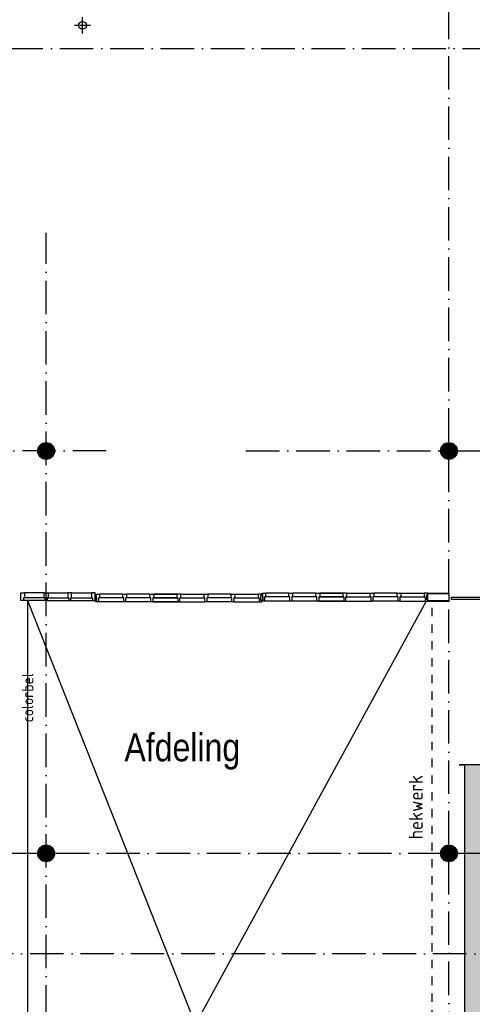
# Model space of a CAD drawing. Header units: millimetres. Extents: x 84333 to 241285, y -2244 to 84291.
# Tile 47 of 74: x 173646 to 181735, y 47876 to 65492. Entities that reach past the tile are written whole.
import ezdxf
from ezdxf.enums import TextEntityAlignment as Align

# ---------------------------------------------------------------- set-up
doc = ezdxf.new("R2010")
doc.units = ezdxf.units.MM
doc.header["$LTSCALE"] = 100
doc.linetypes.add('DASHDOT', pattern=[9, 6, -1.5, 0, -1.5])
doc.linetypes.add('DASHED', pattern=[3, 1.5, -1.5])
for name, color, linetype in [('AFDELING', 4, 'CONTINUOUS'), ('AL$1----_TEKST', 7, 'CONTINUOUS'), ('AL$7----_STRAMIEN', 1, 'DASHDOT'), ('AL22----_BINNENWAND', 7, 'CONTINUOUS'), ('AL23----_VLOEREN', 4, 'CONTINUOUS'), ('AL28----_KONSTRUKTIE', 3, 'CONTINUOUS'), ('AL31----_BUITENKOZ', 7, 'CONTINUOUS'), ('AL32----_BINNENKOZ', 7, 'CONTINUOUS'), ('AL34----_BALUSTRADES', 4, 'DASHED'), ('ALXAA---_GEWBETON', 12, 'CONTINUOUS'), ('BL$4----', 7, 'CONTINUOUS'), ('EL6441--_DATACOM', 3, 'CONTINUOUS'), ('KABELGGOOT1', 8, 'CONTINUOUS'), ('MV-BINNENBESTRATING', 1, 'CONTINUOUS'), ('MV-STAALKOLOM', 1, 'CONTINUOUS')]:
    doc.layers.add(name, color=color, linetype=linetype)
doc.styles.get("Standard").update_dxf_attribs({"font": 'iso.shx'})
doc.styles.add('TECHNIC', font='technic_.ttf')

# ---------------------------------------------------------------- blocks, each defined once
blk = doc.blocks.new('A$C13e6995e')
at = {"layer": 'KABELGGOOT1'}
h = blk.add_hatch(dxfattribs=at)
h.set_pattern_fill('DOTS', color=256, scale=40, style=0)
h.set_pattern_definition([(8e-14, (39793.956, 199192.7), (31.75, 63.5), [0, -63.5])])
h.paths.add_polyline_path([(97665, 44809), (97740, 44884), (100013, 44884), (100013, 45284), (97739, 45284), (97665, 45359), (97665, 53930), (97739, 54005), (106079, 54005), (106154, 53930), (106154, 49547), (106079, 49472), (104732, 49472), (104732, 49072), (106554, 49072), (106555, 54406), (97265, 54406), (97265, 38306), (97196, 38231), (93788, 38231), (93788, 37831), (97665, 37831)])
at = {"layer": 'AL$7----_STRAMIEN'}
blk.add_line((87328, 67220), (115772, 67220), dxfattribs=at)
at = {"layer": 'AL$7----_STRAMIEN', "color": 1}
for p, q in [((89785, 9360), (89785, 63920)), ((90860, 60023), (54906, 60023)), ((93356, 60020), (107416, 60020)), ((152664, 52820), (49978, 52820)), ((152204, 51020), (4612, 51020))]:
    blk.add_line(p, q, dxfattribs=at)
blk.add_lwpolyline([(96985, 43082), (96985, 79257)], dxfattribs=at)
at = {"layer": 'AL22----_BINNENWAND', "color": 8}
for p, q in [((96608, 57326), (96608, 57476)), ((96608, 57476), (96985, 57476)), ((96985, 57476), (96985, 57326)), ((89455, 44729), (89455, 57338)), ((96985, 57326), (96608, 57326))]:
    blk.add_line(p, q, dxfattribs=at)
at = {"layer": 'AL22----_BINNENWAND', "color": 8, "linetype": 'Continuous'}
for p, q in [((96985, 57461), (96608, 57461)), ((96985, 57341), (96608, 57341))]:
    blk.add_line(p, q, dxfattribs=at)
at = {"layer": 'AL23----_VLOEREN', "color": 8}
for p, q in [((93011, 48364), (89455, 57338)), ((89455, 44270), (96585, 57338))]:
    blk.add_line(p, q, dxfattribs=at)
at = {"layer": 'AL28----_KONSTRUKTIE', "color": 8}
for centre in [(89785, 60020), (96985, 60020), (89785, 52820), (96985, 52820)]:
    blk.add_circle(centre, 150, dxfattribs=at)
at = {"layer": 'AL31----_BUITENKOZ', "color": 8, "linetype": 'Continuous'}
for p, q in [((97030, 57364), (97030, 57405)), ((97030, 57405), (97971, 57405)), ((97971, 57364), (97030, 57364))]:
    blk.add_line(p, q, dxfattribs=at)
at = {"layer": 'AL32----_BINNENKOZ', "color": 8}
for p, q in [((89330, 57459), (89330, 57482)), ((89330, 57482), (89397, 57482)), ((89330, 57367), (89330, 57459)), ((89330, 57459), (89330, 57459)), ((89752, 57482), (89397, 57482)), ((89397, 57482), (89397, 57394)), ((89752, 57394), (89752, 57482)), ((89752, 57482), (89819, 57482)), ((89819, 57482), (89819, 57394)), ((89819, 57482), (90174, 57482)), ((90241, 57482), (90174, 57482)), ((90174, 57482), (90174, 57394)), ((90241, 57394), (90241, 57482)), ((90241, 57482), (90596, 57482)), ((90663, 57482), (90596, 57482)), ((90596, 57482), (90596, 57394)), ((90663, 57460), (90663, 57482)), ((90663, 57368), (90663, 57460)), ((90663, 57460), (90663, 57460)), ((90672, 57435), (90672, 57457)), ((90672, 57457), (90739, 57457)), ((90688, 57435), (90672, 57435)), ((90688, 57343), (90688, 57435)), ((91156, 57457), (90739, 57457)), ((90739, 57457), (90739, 57394)), ((91156, 57394), (91156, 57457)), ((91156, 57457), (91223, 57457)), ((91223, 57457), (91223, 57394)), ((91640, 57457), (91223, 57457)), ((91640, 57457), (91223, 57457)), ((91640, 57394), (91640, 57457)), ((91640, 57457), (91707, 57457)), ((91707, 57457), (91707, 57394)), ((92123, 57457), (91707, 57457)), ((91707, 57457), (92123, 57457)), ((92123, 57457), (91707, 57457)), ((91707, 57457), (92123, 57457)), ((92190, 57457), (92123, 57457)), ((92123, 57457), (92123, 57394)), ((92190, 57394), (92190, 57457)), ((92190, 57457), (92607, 57457)), ((92190, 57457), (92607, 57457)), ((92607, 57394), (92607, 57457)), ((92607, 57457), (92674, 57457)), ((92674, 57457), (92674, 57394)), ((93090, 57457), (92674, 57457)), ((93090, 57457), (92674, 57457)), ((93090, 57394), (93090, 57457)), ((93090, 57457), (93157, 57457)), ((93157, 57457), (93157, 57394)), ((93157, 57457), (93573, 57457)), ((93157, 57457), (93573, 57457)), ((93640, 57457), (93573, 57457)), ((93573, 57457), (93573, 57394)), ((93624, 57343), (93624, 57435)), ((93624, 57435), (93640, 57435)), ((93640, 57451), (93640, 57473)), ((93640, 57473), (93707, 57473)), ((93640, 57435), (93640, 57457)), ((93656, 57451), (93640, 57451)), ((93656, 57359), (93656, 57451)), ((94124, 57473), (93707, 57473)), ((93707, 57473), (93707, 57410)), ((94124, 57410), (94124, 57473)), ((94124, 57473), (94191, 57473)), ((94608, 57473), (94191, 57473)), ((94608, 57473), (94191, 57473)), ((94191, 57473), (94191, 57410)), ((94608, 57410), (94608, 57473)), ((94608, 57473), (94675, 57473)), ((95091, 57473), (94675, 57473)), ((94675, 57473), (95091, 57473)), ((95091, 57473), (94675, 57473)), ((94675, 57473), (95091, 57473)), ((94675, 57473), (94675, 57410)), ((95158, 57473), (95091, 57473)), ((95091, 57473), (95091, 57410)), ((95158, 57473), (95575, 57473)), ((95158, 57410), (95158, 57473)), ((95158, 57473), (95575, 57473)), ((95575, 57410), (95575, 57473)), ((95575, 57473), (95642, 57473)), ((96058, 57473), (95642, 57473)), ((96058, 57473), (95642, 57473)), ((95642, 57473), (95642, 57410)), ((96058, 57410), (96058, 57473)), ((96058, 57473), (96125, 57473)), ((96125, 57473), (96541, 57473)), ((96125, 57473), (96541, 57473)), ((96125, 57473), (96125, 57410)), ((96608, 57473), (96541, 57473)), ((96541, 57473), (96541, 57410)), ((96592, 57359), (96592, 57451)), ((96592, 57451), (96608, 57451)), ((96608, 57451), (96608, 57473)), ((89330, 57343), (89330, 57367)), ((89330, 57367), (89330, 57367)), ((89380, 57343), (89330, 57343)), ((89397, 57394), (89380, 57394)), ((89380, 57394), (89380, 57343)), ((89769, 57343), (89380, 57343)), ((89752, 57394), (89397, 57394)), ((89769, 57394), (89752, 57394)), ((89769, 57343), (89769, 57394)), ((89802, 57343), (89769, 57343)), ((89802, 57343), (89769, 57343)), ((89819, 57394), (89802, 57394)), ((89802, 57394), (89802, 57343)), ((89802, 57343), (90191, 57343)), ((89819, 57394), (90174, 57394)), ((90174, 57394), (90191, 57394)), ((90191, 57394), (90191, 57343)), ((90191, 57343), (90224, 57343)), ((90191, 57343), (90224, 57343)), ((90224, 57343), (90224, 57394)), ((90224, 57394), (90241, 57394)), ((90224, 57343), (90613, 57343)), ((90241, 57394), (90596, 57394)), ((90596, 57394), (90613, 57394)), ((90613, 57394), (90613, 57343)), ((90613, 57343), (90663, 57343)), ((90663, 57343), (90663, 57368)), ((90663, 57368), (90663, 57368)), ((90672, 57318), (90672, 57343)), ((90672, 57343), (90688, 57343)), ((90722, 57318), (90672, 57318)), ((90722, 57318), (90722, 57394)), ((90739, 57394), (90722, 57394)), ((90722, 57394), (90722, 57318)), ((91173, 57318), (90722, 57318)), ((91156, 57394), (90739, 57394)), ((91173, 57394), (91156, 57394)), ((91173, 57318), (91173, 57394)), ((91206, 57318), (91173, 57318)), ((91223, 57394), (91206, 57394)), ((91206, 57394), (91206, 57318)), ((91657, 57318), (91206, 57318)), ((91640, 57394), (91223, 57394)), ((91657, 57394), (91640, 57394)), ((91657, 57318), (91657, 57394)), ((91690, 57318), (91657, 57318)), ((91707, 57394), (91690, 57394)), ((91690, 57394), (91690, 57318)), ((92140, 57318), (91690, 57318)), ((91690, 57318), (92140, 57318)), ((92123, 57394), (91707, 57394)), ((91707, 57394), (92123, 57394)), ((92123, 57394), (92140, 57394)), ((92140, 57394), (92140, 57318)), ((92140, 57318), (92173, 57318)), ((92173, 57318), (92173, 57394)), ((92173, 57394), (92190, 57394)), ((92173, 57318), (92624, 57318)), ((92190, 57394), (92607, 57394)), ((92624, 57394), (92607, 57394)), ((92624, 57318), (92624, 57394)), ((92657, 57318), (92624, 57318)), ((92674, 57394), (92657, 57394)), ((92657, 57394), (92657, 57318)), ((93107, 57318), (92657, 57318)), ((93090, 57394), (92674, 57394)), ((93107, 57394), (93090, 57394)), ((93107, 57318), (93107, 57394)), ((93140, 57318), (93107, 57318)), ((93157, 57394), (93140, 57394)), ((93140, 57394), (93140, 57318)), ((93140, 57318), (93590, 57318)), ((93157, 57394), (93573, 57394)), ((93573, 57394), (93590, 57394)), ((93590, 57394), (93590, 57318)), ((93590, 57318), (93640, 57318)), ((93640, 57343), (93624, 57343)), ((93640, 57334), (93640, 57359)), ((93640, 57359), (93656, 57359)), ((93640, 57318), (93640, 57343)), ((93690, 57334), (93640, 57334)), ((93690, 57334), (93690, 57410)), ((93707, 57410), (93690, 57410)), ((93690, 57410), (93690, 57334)), ((94141, 57334), (93690, 57334)), ((94124, 57410), (93707, 57410)), ((94141, 57410), (94124, 57410)), ((94141, 57334), (94141, 57410)), ((94174, 57334), (94141, 57334)), ((94191, 57410), (94174, 57410)), ((94174, 57410), (94174, 57334)), ((94625, 57334), (94174, 57334)), ((94608, 57410), (94191, 57410)), ((94625, 57410), (94608, 57410)), ((94625, 57334), (94625, 57410)), ((94658, 57334), (94625, 57334)), ((94675, 57410), (94658, 57410)), ((94658, 57410), (94658, 57334)), ((95108, 57334), (94658, 57334)), ((94658, 57334), (95108, 57334)), ((95091, 57410), (94675, 57410)), ((94675, 57410), (95091, 57410)), ((95091, 57410), (95108, 57410)), ((95108, 57410), (95108, 57334)), ((95108, 57334), (95141, 57334)), ((95141, 57334), (95141, 57410)), ((95141, 57410), (95158, 57410)), ((95141, 57334), (95592, 57334)), ((95158, 57410), (95575, 57410)), ((95592, 57410), (95575, 57410)), ((95592, 57334), (95592, 57410)), ((95625, 57334), (95592, 57334)), ((95642, 57410), (95625, 57410)), ((95625, 57410), (95625, 57334)), ((96075, 57334), (95625, 57334)), ((96058, 57410), (95642, 57410)), ((96075, 57410), (96058, 57410)), ((96075, 57334), (96075, 57410)), ((96108, 57334), (96075, 57334)), ((96125, 57410), (96108, 57410)), ((96108, 57410), (96108, 57334)), ((96108, 57334), (96558, 57334)), ((96125, 57410), (96541, 57410)), ((96541, 57410), (96558, 57410)), ((96558, 57410), (96558, 57334)), ((96558, 57334), (96608, 57334)), ((96608, 57359), (96592, 57359)), ((96608, 57334), (96608, 57359))]:
    blk.add_line(p, q, dxfattribs=at)
at = {"layer": 'AL34----_BALUSTRADES', "color": 8}
blk.add_line((96685, 49865), (96685, 57338), dxfattribs=at)
at = {"layer": 'ALXAA---_GEWBETON', "color": 8}
for p, q in [((89645, 59966), (89645, 60074)), ((89665, 59930), (89665, 60110)), ((89685, 59908), (89685, 60132)), ((89705, 59893), (89705, 60147)), ((89725, 59883), (89725, 60158)), ((89745, 59875), (89745, 60165)), ((89765, 59871), (89765, 60169)), ((89785, 59870), (89785, 60170)), ((89805, 59871), (89805, 60169)), ((89825, 59875), (89825, 60165)), ((89845, 59883), (89845, 60158)), ((89865, 59893), (89865, 60147)), ((89885, 59908), (89885, 60132)), ((89905, 59930), (89905, 60110)), ((89925, 59966), (89925, 60074)), ((96845, 59966), (96845, 60074)), ((96865, 59930), (96865, 60110)), ((96885, 59908), (96885, 60132)), ((96905, 59893), (96905, 60147)), ((96925, 59883), (96925, 60158)), ((96945, 59875), (96945, 60165)), ((96965, 59871), (96965, 60169)), ((96985, 59870), (96985, 60170)), ((97005, 59871), (97005, 60169)), ((97025, 59875), (97025, 60165)), ((97045, 59883), (97045, 60158)), ((97065, 59893), (97065, 60147)), ((97085, 59908), (97085, 60132)), ((97105, 59930), (97105, 60110)), ((97125, 59966), (97125, 60074)), ((89645, 52766), (89645, 52874)), ((89665, 52730), (89665, 52910)), ((89685, 52708), (89685, 52932)), ((89705, 52693), (89705, 52947)), ((89725, 52683), (89725, 52958)), ((89745, 52675), (89745, 52965)), ((89765, 52671), (89765, 52969)), ((89785, 52670), (89785, 52970)), ((89805, 52671), (89805, 52969)), ((89825, 52675), (89825, 52965)), ((89845, 52683), (89845, 52958)), ((89865, 52693), (89865, 52947)), ((89885, 52708), (89885, 52932)), ((89905, 52730), (89905, 52910)), ((89925, 52766), (89925, 52874)), ((96845, 52766), (96845, 52874)), ((96865, 52730), (96865, 52910)), ((96885, 52708), (96885, 52932)), ((96905, 52693), (96905, 52947)), ((96925, 52683), (96925, 52958)), ((96945, 52675), (96945, 52965)), ((96965, 52671), (96965, 52969)), ((96985, 52670), (96985, 52970)), ((97005, 52671), (97005, 52969)), ((97025, 52675), (97025, 52965)), ((97045, 52683), (97045, 52958)), ((97065, 52693), (97065, 52947)), ((97085, 52708), (97085, 52932)), ((97105, 52730), (97105, 52910)), ((97125, 52766), (97125, 52874))]:
    blk.add_line(p, q, dxfattribs=at)
at = {"layer": 'KABELGGOOT1'}
for p, q in [((106555, 54406, 2750), (97166, 54406, 2750)), ((97166, 54406, 2750), (97265, 54405, 2750)), ((97265, 54405, 2750), (97265, 38306, 2750))]:
    blk.add_line(p, q, dxfattribs=at)
at = {"layer": 'MV-BINNENBESTRATING', "color": 8}
for p, q in [((90434, 67489), (90434, 67780)), ((90579, 67634), (90289, 67634))]:
    blk.add_line(p, q, dxfattribs=at)
at = {"layer": 'MV-STAALKOLOM', "color": 8}
blk.add_circle((90434, 67634), 70.2, dxfattribs=at)
at = {"layer": 'AFDELING', "color": 8, "style": 'TECHNIC'}
for p in [(92219, 54468), (58038, 41625), (88108, 41444)]:
    blk.add_attdef('VIDE', text='', height=500, dxfattribs=at).set_placement(p, align=Align.CENTER)
blk.add_attdef('VIDE', text='', height=500, rotation=90, dxfattribs=at).set_placement((75129, 25766), align=Align.CENTER)
at = {"layer": 'AL$1----_TEKST', "color": 8}
blk.add_text('hekwerk', height=250, rotation=90, dxfattribs=at).set_placement((96517, 53072))
at = {"layer": 'BL$4----', "color": 8}
blk.add_text('colorbel', height=200, rotation=90, dxfattribs=at).set_placement((89555, 55167))

msp = doc.modelspace()

# ---------------------------------------------------------------- block references
at = {"layer": 'EL6441--_DATACOM'}
ref = msp.add_blockref('A$C13e6995e', (84333, -2244), dxfattribs=at)
ref.add_attrib('VIDE', 'Afdeling', dxfattribs={"layer": 'AFDELING', "color": 8, "height": 500, "style": 'TECHNIC'}).set_placement((176552, 52224), align=Align.CENTER)

doc.saveas('drawing.dxf')
